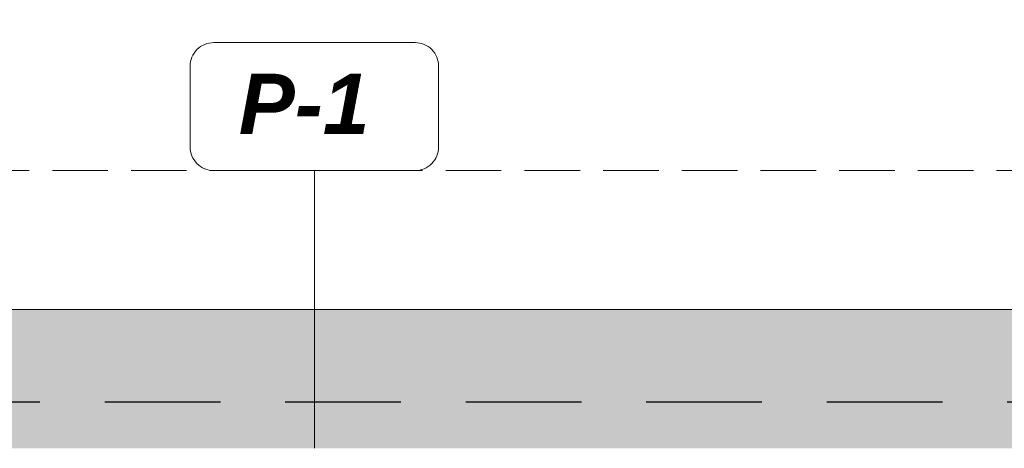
# Model space of a CAD drawing. Header units: millimetres. Extents: x -12989 to 381717, y -50461 to 30884.
# Tile 12 of 63: x 365345 to 367472, y -46261 to -45335. Entities that reach past the tile are written whole.
import ezdxf

# ---------------------------------------------------------------- set-up
doc = ezdxf.new("R2010")
doc.units = ezdxf.units.MM
doc.header["$MEASUREMENT"] = 0
for name, pattern in [('Krawędzie ukryte', [170, 120, -50]), ('Przerywana długa', [390, 250, -140]), ('Wipeout_Contour', [1000, 0, -1000])]:
    doc.linetypes.add(name, pattern=pattern)
for name, color, linetype, lineweight in [('0_Nr_pióra__1', 7, 'Continuous', 13), ('A__STROPY_Nr_pióra__27', 7, 'Continuous', 25), ('A__STROPY_Nr_pióra__49', 7, 'Continuous', 15), ('A_OZN_ODNOSNIKI_Nr_pióra__6', 7, 'Continuous', 13), ('A_OZN_ODNOSNIKI_Nr_pióra__85', 7, 'Continuous', 13), ('Nowe_A_WYM_Nr_pióra__1', 7, 'Continuous', 13), ('Nowe_A_WYM_Nr_pióra__45', 7, 'Continuous', 15), ('Nowe_A_WYM_Nr_pióra__85', 7, 'Continuous', 13)]:
    doc.layers.add(name, color=color, linetype=linetype, lineweight=lineweight)
for name, color, linetype in [('A__STROPY', 7, 'Continuous'), ('A_OZN_ODNOSNIKI', 7, 'Continuous'), ('Nowe_04-ŚCIANY DZIAŁOWE', 7, 'Continuous'), ('Nowe_A_WYM', 7, 'Continuous')]:
    doc.layers.add(name, color=color, linetype=linetype)
doc.layers.add('A__STROPY_Nr_pióra__170', color=7, linetype='Continuous', lineweight=5, true_color=0x6a6a6a)
doc.layers.add('A__STROPY_Nr_pióra__178', color=7, linetype='Continuous', lineweight=5, true_color=0x6a6a6a)
doc.styles.add('STYL_AUTOMATYCZNY_5', font='arial.ttf')
doc.styles.add('STYL_AUTOMATYCZNY_6', font='arial.ttf')
doc.dimstyles.new('STYL_AUTOMATYCZNY__1', dxfattribs={"dimtxt": 139.999998, "dimasz": 57, "dimexe": 0.18, "dimexo": 0.0625, "dimgap": 0, "dimtad": 1, "dimdec": 0, "dimlfac": 0.1, "dimzin": 0, "dimdsep": 46, "dimtxsty": 'STYL_AUTOMATYCZNY_5', "dimblk": 'ARROWHEAD_6', "dimblk1": 'ARROWHEAD_6', "dimblk2": 'ARROWHEAD_6', "dimcen": 0.09, "dimse1": 1, "dimse2": 1, "dimclrd": 7, "dimclre": 7, "dimclrt": 7, "dimadec": 0, "dimazin": 0, "dimtfac": 1, "dimtdec": 4, "dimtmove": 0, "dimatfit": 3, "dimfxl": 0, "dimtolj": 1, "dimtzin": 0, "dimarcsym": 0})

# ---------------------------------------------------------------- blocks, each defined once
blk = doc.blocks.new('ElemPrzekroju_18_1', base_point=(363535.4, -45960.6))
at = {"color": 254, "linetype": 'Wipeout_Contour', "lineweight": 0, "ltscale": 2946218.830182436}
blk.add_wipeout([(365385.4, -44980.6), (365385.4, -45940.6), (365405.4, -45960.6), (365515.4, -45960.6), (365535.4, -45940.6), (365535.4, -44980.6), (365515.4, -44960.6), (365405.4, -44960.6)], dxfattribs=at).dxf.layer = 'Nowe_04-ŚCIANY DZIAŁOWE'
blk = doc.blocks.new('ElemPrzekroju_19_1', base_point=(363535.4, -45960.6))
at = {"color": 254, "linetype": 'Wipeout_Contour', "lineweight": 0, "ltscale": 18532288.84054093}
blk.add_wipeout([(364085.4, -40868.8), (364085.4, -45960.6), (365405.4, -45960.6), (365385.4, -45940.6), (365385.4, -44980.6), (365405.4, -44960.6), (365385.4, -44940.6), (365385.4, -43980.6), (365405.4, -43960.6), (365385.4, -43940.6), (365385.4, -42980.6), (365405.4, -42960.6), (365385.4, -42940.6), (365385.4, -42890.6), (365535.4, -42890.6), (365535.4, -42940.6), (365515.4, -42960.6), (365535.4, -42980.6), (365535.4, -43940.6), (365515.4, -43960.6), (365535.4, -43980.6), (365535.4, -44940.6), (365515.4, -44960.6), (365535.4, -44980.6), (365535.4, -45940.6), (365515.4, -45960.6), (368165.8, -45960.6), (368165.8, -43900.6), (369175.8, -43900.6), (369175.8, -45960.6), (377985.4, -45960.6), (377985.4, -40868.8), (377979.8, -40879.2), (376871, -40282.5), (376876.7, -40272), (376874.1, -40270.6), (376865.7, -40301.8), (376827, -40291.4), (376832.2, -40272.1), (371041.4, -38720.5), (371041.4, -38736.8), (371029.4, -38736.8), (371029.4, -38720.5), (365238.6, -40272.1), (365243.8, -40291.4), (365205.1, -40301.8), (365196.8, -40270.6), (365194.1, -40272), (365199.8, -40282.5), (364091, -40879.2)], dxfattribs=at).dxf.layer = 'Nowe_04-ŚCIANY DZIAŁOWE'
blk = doc.blocks.new('ElemPrzekroju_86_1', base_point=(363535.4, -45960.6))
at = {"color": 254, "linetype": 'Wipeout_Contour', "lineweight": 0, "ltscale": 1495550.477204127}
blk.add_wipeout([(363818.5, -45960.6), (363818.5, -46160.6), (378258.5, -46160.6), (378258.5, -45960.6)], dxfattribs=at).dxf.layer = 'A__STROPY'
at = {"layer": 'A__STROPY_Nr_pióra__170', "linetype": 'Continuous', "lineweight": 5, "true_color": 0x6a6a6a}
h = blk.add_hatch(dxfattribs=at)
h.set_pattern_fill('Beton_0001', color=251, style=0, pattern_type=2)
h.set_pattern_definition([(45, (363535.4, -45960.59), (-63.6396, 63.6396), [67.5, -22.5]), (45, (363535.4, -45896.95), (-63.6396, 63.6396), [67.5, -22.5])])
h.paths.add_polyline_path([(363818.5, -45960.6), (363818.5, -46160.6), (378258.5, -46160.6), (378258.5, -45960.6)])
at = {"layer": 'A__STROPY_Nr_pióra__49', "color": 7, "linetype": 'Continuous', "lineweight": 15}
blk.add_line((378258.5, -45960.6), (363818.5, -45960.6), dxfattribs=at)
at = {"color": 254, "linetype": 'Wipeout_Contour', "lineweight": 0, "ltscale": 1495624.499583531}
blk.add_wipeout([(363818.5, -46160.6), (363818.5, -46260.6), (378258.5, -46260.6), (378258.5, -46160.6)], dxfattribs=at).dxf.layer = 'A__STROPY'
at = {"layer": 'A__STROPY_Nr_pióra__178', "linetype": 'Continuous', "lineweight": 5, "true_color": 0x6a6a6a}
h = blk.add_hatch(dxfattribs=at)
h.set_pattern_fill('Chudy_beton_B15_I_WSC_0001', color=251, style=0, pattern_type=2)
h.set_pattern_definition([(0, (363535.4, -45960.6), (0, 233.827), [14.625, -120.375]), (0, (363602.9, -45843.68), (0, 233.827), [14.625, -120.375]), (60, (363535.4, -45960.6), (-202.5, 116.9134), [14.625, -120.375]), (60, (363670.4, -45960.6), (-202.5, 116.9134), [14.625, -120.375]), (120, (363550.03, -45960.6), (202.5, 116.9134), [14.625, -120.375]), (120, (363685.03, -45960.6), (202.5, 116.9134), [14.625, -120.375]), (0, (363535.404, -45938.09), (0, 45), [0, -45, 0, -67.5]), (45, (363557.904, -45938.09), (-31.8198, 31.8198), [0, -33.75, 0, -56.25])])
h.paths.add_polyline_path([(363818.5, -46160.6), (363818.5, -46260.6), (378258.5, -46260.6), (378258.5, -46160.6)])
at = {"layer": 'A__STROPY_Nr_pióra__27', "color": 7, "linetype": 'Przerywana długa', "lineweight": 25}
blk.add_line((378258.5, -46160.6), (363818.5, -46160.6), dxfattribs=at)
blk = doc.blocks.new('*D187', base_point=(363535.4, -45960.6))
at = {"layer": 'Nowe_A_WYM_Nr_pióra__45', "color": 7, "linetype": 'Continuous', "lineweight": 15}
for p, q in [((362543.3, -37900.7), (362483.3, -37840.7)), ((362483.3, -45950.6), (362543.3, -46010.6))]:
    blk.add_line(p, q, dxfattribs=at)
at = {"layer": 'Nowe_A_WYM_Nr_pióra__85', "color": 7, "linetype": 'Continuous', "lineweight": 13}
for p, q in [((362513.3, -37870.7), (362513.3, -37825.7)), ((362569.5, -37870.7), (362457, -37870.7)), ((362513.3, -45980.6), (362513.3, -37870.7)), ((362569.5, -45980.6), (362457, -45980.6)), ((362513.3, -46025.6), (362513.3, -45980.6))]:
    blk.add_line(p, q, dxfattribs=at)
at = {"layer": 'Nowe_A_WYM_Nr_pióra__1', "color": 7, "lineweight": 13, "insert": (362485.3, -42078.7), "char_height": 140, "attachment_point": 7, "rotation": 90, "style": 'STYL_AUTOMATYCZNY_5'}
blk.add_mtext('\\A1;{\\pql;\\fArial|b0|i0|c238|p0;\\W1.000000;811}', dxfattribs=at)
blk = doc.blocks.new('ARROWHEAD_6')
at = {"color": 0, "linetype": 'Continuous', "lineweight": 0}
for p, q in [((-0.5, -0.5), (0.5, 0.5)), ((0, 0), (-1, 0))]:
    blk.add_line(p, q, dxfattribs=at)
blk = doc.blocks.new('Etykieta_8_1', base_point=(365981.5, -45960.6))
at = {"color": 254, "linetype": 'Wipeout_Contour', "lineweight": 0, "ltscale": 8851242.654575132}
blk.add_wipeout([(365764, -45660.6), (366199, -45660.6), (366199, -45660.6), (366224.5, -45653.7), (366243.2, -45635.1), (366250, -45609.5), (366250, -45609.5), (366250, -45435.4), (366250, -45435.4), (366243.2, -45409.8), (366224.5, -45391.1), (366199, -45384.3), (366199, -45384.3), (365764, -45384.3), (365764, -45384.3), (365738.5, -45391.1), (365719.8, -45409.8), (365712.9, -45435.4), (365712.9, -45435.4), (365712.9, -45609.5), (365712.9, -45609.5), (365719.8, -45635.1), (365738.5, -45653.7)], dxfattribs=at).dxf.layer = 'A_OZN_ODNOSNIKI'
at = {"layer": 'A_OZN_ODNOSNIKI_Nr_pióra__85', "color": 7, "linetype": 'Continuous', "lineweight": 13}
for p, q in [((365981.5, -45661.1), (365981.5, -45660.6)), ((365981.5, -46260.1), (365981.5, -45661.1))]:
    blk.add_line(p, q, dxfattribs=at)
at = {"layer": 'A_OZN_ODNOSNIKI_Nr_pióra__85', "color": 7, "linetype": 'Continuous', "lineweight": 13, "flags": 128}
blk.add_lwpolyline([(365764, -45660.6, -0.414214), (365712.9, -45609.5), (365712.9, -45435.4, -0.414214), (365764, -45384.3), (366199, -45384.3, -0.414214), (366250, -45435.4), (366250, -45609.5, -0.414214), (366199, -45660.6)], format="xyb", close=True, dxfattribs=at)
at = {"layer": 'A_OZN_ODNOSNIKI_Nr_pióra__6', "color": 7, "lineweight": 13, "insert": (365818, -45451.6), "char_height": 130, "attachment_point": 1, "style": 'STYL_AUTOMATYCZNY_6'}
blk.add_mtext('\\A1;{\\pql;\\pt0,6000;\\fArial|b1|i1|c238|p0;\\W1.000000;P-1\\fArial|b1|i1|c238|p0;\\W1.000000;\\A1{\\H.66x;\\S^  ;}\\fArial|b1|i1|c238|p0;\\W1.000000;\\fArial|b1|i1|c238|p0;\\W1.000000;\\A1{\\H.66x;\\S^  ;}\\fArial|b1|i1|c238|p0;\\W1.000000; \\fArial|b1|i1|c238|p0;\\W1.000000;\\fArial|b1|i1|c238|p0;\\W1.000000;\\fArial|b1|i1|c238|p0;\\W1.000000;\\fArial|b1|i1|c238|p0;\\W1.000000;\\fArial|b1|i1|c238|p0;\\W1.000000;\\fArial|b1|i1|c238|p0;\\W1.000000;\\fArial|b1|i1|c238|p0;\\W1.000000;\\fArial|b1|i1|c238|p0;\\W1.000000;\\fArial|b1|i1|c238|p0;\\W1.000000;\\fArial|b1|i1|c238|p0;\\W1.000000;\\fArial|b1|i1|c238|p0;\\W1.000000;\\fArial|b1|i1|c238|p0;\\W1.000000;\\fArial|b1|i1|c238|p0;\\W1.000000;\\fArial|b1|i1|c238|p0;\\W1.000000;\\fArial|b1|i1|c238|p0;\\W1.000000;\\fArial|b1|i1|c238|p0;\\W1.000000;\\fArial|b1|i1|c238|p0;\\W1.000000;\\fArial|b1|i1|c238|p0;\\W1.000000;\\fArial|b1|i1|c238|p0;\\W1.000000;\\fArial|b1|i1|c238|p0;\\W1.000000;\\fArial|b1|i1|c238|p0;\\W1.000000;\\fArial|b1|i1|c238|p0;\\W1.000000;\\fArial|b1|i1|c238|p0;\\W1.000000;\\fArial|b1|i1|c238|p0;\\W1.000000;\\fArial|b1|i1|c238|p0;\\W1.000000;\\fArial|b1|i1|c238|p0;\\W1.000000;\\fArial|b1|i1|c238|p0;\\W1.000000;\\fArial|b1|i1|c238|p0;\\W1.000000;\\fArial|b1|i1|c238|p0;\\W1.000000;\\fArial|b1|i1|c238|p0;\\W1.000000;\\fArial|b1|i1|c238|p0;\\W1.000000;\\fArial|b1|i1|c238|p0;\\W1.000000;\\fArial|b1|i1|c238|p0;\\W1.000000;\\fArial|b1|i1|c238|p0;\\W1.000000;\\fArial|b1|i1|c238|p0;\\W1.000000;\\fArial|b1|i1|c238|p0;\\W1.000000;\\fArial|b1|i1|c238|p0;\\W1.000000;\\fArial|b1|i1|c238|p0;\\W1.000000;\\fArial|b1|i1|c238|p0;\\W1.000000;\\fArial|b1|i1|c238|p0;\\W1.000000;\\fArial|b1|i1|c238|p0;\\W1.000000;\\fArial|b1|i1|c238|p0;\\W1.000000;\\fArial|b1|i1|c238|p0;\\W1.000000;}', dxfattribs=at)

msp = doc.modelspace()

# ---------------------------------------------------------------- block references
at = {"layer": 'Nowe_04-ŚCIANY DZIAŁOWE', "lineweight": 0}
msp.add_blockref('ElemPrzekroju_18_1', (363535.4, -45960.6), dxfattribs=at)

# ---------------------------------------------------------------- next in the draw order: block references
msp.add_blockref('ElemPrzekroju_19_1', (363535.4, -45960.6), dxfattribs=at)

# ---------------------------------------------------------------- next in the draw order: linework, layer by layer
at = {"layer": '0_Nr_pióra__1', "color": 7, "linetype": 'Krawędzie ukryte', "lineweight": 13}
msp.add_line((363885.4, -45660.6), (368165.8, -45660.6), dxfattribs=at)

# ---------------------------------------------------------------- next in the draw order: block references
at = {"layer": 'A__STROPY', "lineweight": 0}
msp.add_blockref('ElemPrzekroju_86_1', (363535.4, -45960.6), dxfattribs=at)

# ---------------------------------------------------------------- next in the draw order: dimensions: what is measured, and where the dimension line sits
at = {"layer": 'Nowe_A_WYM', "color": 7, "linetype": 'Continuous', "lineweight": 13}
dim = msp.add_linear_dim(base=(362513.3, -37870.7), p1=(363585.4, -45980.6), p2=(371035.4, -37870.7), angle=90, dimstyle='STYL_AUTOMATYCZNY__1', dxfattribs=at)
dim.commit()
dim.dimension.update_dxf_attribs({"geometry": '*D187', "text_midpoint": (362415.3, -41918.9), "dimtype": 160, "text_rotation": 90})

# ---------------------------------------------------------------- next in the draw order: block references
at = {"layer": 'A_OZN_ODNOSNIKI', "color": 7, "linetype": 'Continuous', "lineweight": 13}
msp.add_blockref('Etykieta_8_1', (365981.5, -45960.6), dxfattribs=at)

doc.saveas('drawing.dxf')
